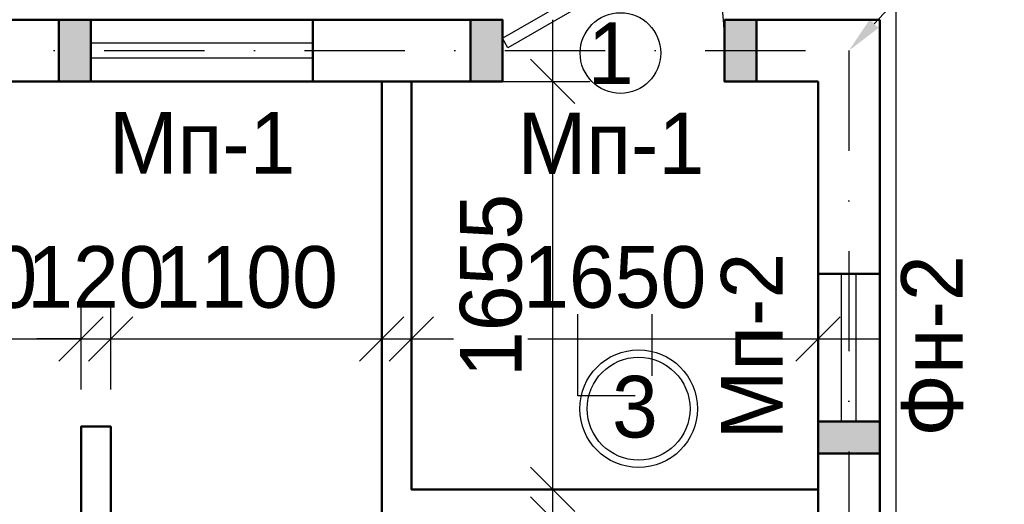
# Model space of a CAD drawing. Header units: millimetres. Extents: x 276090 to 4504742, y 101177 to 478412.
# Tile 29 of 43: x 298258 to 302253, y 242486 to 244452. Entities that reach past the tile are written whole.
import ezdxf
from ezdxf import colors
from ezdxf.entities.mleader import LeaderData, LeaderLine
from ezdxf.math import Vec2, Vec3

# ---------------------------------------------------------------- set-up
doc = ezdxf.new("R2010")
doc.units = ezdxf.units.MM
doc.header["$LTSCALE"] = 8
doc.linetypes.add('DASHDOT2', pattern=[12.7, 6.35, -3.175, 0, -3.175])
doc.styles.add('V@ler@Live', font='isocpeui.ttf', dxfattribs={"height": 250})
doc.dimstyles.new('ISO-25', dxfattribs={"dimtxt": 250, "dimasz": 250, "dimexe": 150, "dimexo": 300, "dimgap": 125, "dimtad": 1, "dimtxsty": 'Standard', "dimblk": 'OBLIQUE', "dimcen": 2.5, "dimdle": 250, "dimadec": 0, "dimazin": 0, "dimtfac": 1, "dimtmove": 0, "dimatfit": 3, "dimldrblk": 'OBLIQUE', "dimfxl": 1, "dimarcsym": 0})

# ---------------------------------------------------------------- blocks, each defined once
blk = doc.blocks.new('уцап')
at = {"linetype": 'ByBlock', "lineweight": -2, "ltscale": 8}
h = blk.add_hatch(color=155, dxfattribs=at)
h.dxf.hatch_style = 1
h.paths.add_polyline_path([(256510.2, 241955.6), (256760.2, 241955.6), (256760.2, 241825.6), (256510.2, 241825.6)])
at = {"linetype": 'ByBlock', "lineweight": 50, "ltscale": 8}
blk.add_lwpolyline([(256510.2, 241955.6), (256760.2, 241955.6), (256760.2, 241825.6), (256510.2, 241825.6)], close=True, dxfattribs=at)
blk = doc.blocks.new('*U556')
for p, q in [((-900, 0), (-900, 100)), ((0, 0), (0, 100))]:
    blk.add_line(p, q)
blk.add_lwpolyline([(0, 0), (-779.4, -450), (-801.3, -412.1), (-21.9, 37.9)], close=True)
blk.add_arc((0, 0), 900, 180, 210)
blk = doc.blocks.new('_Oblique')
at = {"color": 0, "linetype": 'ByBlock', "lineweight": -2}
blk.add_line((-0.5, -0.5), (0.5, 0.5), dxfattribs=at)
blk = doc.blocks.new('*D312')
at = {"color": 0, "linetype": 'ByBlock', "lineweight": -2, "ltscale": 8, "transparency": 16777216}
for p, q in [((297407.3, 242951.2), (297407.3, 243306.5)), ((298507.3, 242951.2), (298507.3, 243306.5)), ((297157.3, 243156.5), (298757.3, 243156.5))]:
    blk.add_line(p, q, dxfattribs=at)
at = {"layer": 'Defpoints', "color": 0, "linetype": 'ByBlock', "lineweight": -2, "ltscale": 8, "transparency": 16777216}
for p in [(298507.3, 243156.5), (297407.3, 242801.2), (298507.3, 242801.2)]:
    blk.add_point(p, dxfattribs=at)
at = {"color": 0, "linetype": 'ByBlock', "lineweight": -2, "ltscale": 8, "transparency": 16777216, "xscale": 180, "yscale": 180, "zscale": 180, "rotation": 180}
blk.add_blockref('_Oblique', (297407.3, 243156.5), dxfattribs=at)
at = {"color": 0, "linetype": 'ByBlock', "lineweight": -2, "ltscale": 8, "transparency": 16777216, "xscale": 180, "yscale": 180, "zscale": 180}
blk.add_blockref('_Oblique', (298507.3, 243156.5), dxfattribs=at)
at = {"color": 0, "linetype": 'ByBlock', "lineweight": -2, "ltscale": 8, "transparency": 16777216, "insert": (297957.3, 243406.5), "char_height": 250, "attachment_point": 5}
blk.add_mtext('1100', dxfattribs=at)
blk = doc.blocks.new('*D313')
at = {"color": 0, "linetype": 'ByBlock', "lineweight": -2, "ltscale": 8, "transparency": 16777216}
for p, q in [((298507.3, 242951.2), (298507.3, 243306.5)), ((298627.3, 242951.2), (298627.3, 243306.5)), ((298507.3, 243156.5), (298327.3, 243156.5)), ((298507.3, 243156.5), (298627.3, 243156.5)), ((298627.3, 243156.5), (298807.3, 243156.5))]:
    blk.add_line(p, q, dxfattribs=at)
at = {"layer": 'Defpoints', "color": 0, "linetype": 'ByBlock', "lineweight": -2, "ltscale": 8, "transparency": 16777216}
for p in [(298627.3, 243156.5), (298507.3, 242801.2), (298627.3, 242801.2)]:
    blk.add_point(p, dxfattribs=at)
at = {"color": 0, "linetype": 'ByBlock', "lineweight": -2, "ltscale": 8, "transparency": 16777216, "xscale": 180, "yscale": 180, "zscale": 180}
blk.add_blockref('_Oblique', (298507.3, 243156.5), dxfattribs=at)
at = {"color": 0, "linetype": 'ByBlock', "lineweight": -2, "ltscale": 8, "transparency": 16777216, "xscale": 180, "yscale": 180, "zscale": 180, "rotation": 180}
blk.add_blockref('_Oblique', (298627.3, 243156.5), dxfattribs=at)
at = {"color": 0, "linetype": 'ByBlock', "lineweight": -2, "ltscale": 8, "transparency": 16777216, "insert": (298567.3, 243406.5), "char_height": 250, "attachment_point": 5}
blk.add_mtext('120', dxfattribs=at)
blk = doc.blocks.new('*D314')
at = {"color": 0, "linetype": 'ByBlock', "lineweight": -2, "ltscale": 8, "transparency": 16777216}
for p, q in [((298627.3, 242951.2), (298627.3, 243306.5)), ((299727.3, 242951.2), (299727.3, 243306.5)), ((298377.3, 243156.5), (299977.3, 243156.5))]:
    blk.add_line(p, q, dxfattribs=at)
at = {"layer": 'Defpoints', "color": 0, "linetype": 'ByBlock', "lineweight": -2, "ltscale": 8, "transparency": 16777216}
for p in [(299727.3, 243156.5), (298627.3, 242801.2), (299727.3, 242801.2)]:
    blk.add_point(p, dxfattribs=at)
at = {"color": 0, "linetype": 'ByBlock', "lineweight": -2, "ltscale": 8, "transparency": 16777216, "xscale": 180, "yscale": 180, "zscale": 180, "rotation": 180}
blk.add_blockref('_Oblique', (298627.3, 243156.5), dxfattribs=at)
at = {"color": 0, "linetype": 'ByBlock', "lineweight": -2, "ltscale": 8, "transparency": 16777216, "xscale": 180, "yscale": 180, "zscale": 180}
blk.add_blockref('_Oblique', (299727.3, 243156.5), dxfattribs=at)
at = {"color": 0, "linetype": 'ByBlock', "lineweight": -2, "ltscale": 8, "transparency": 16777216, "insert": (299177.3, 243406.5), "char_height": 250, "attachment_point": 5}
blk.add_mtext('1100', dxfattribs=at)
blk = doc.blocks.new('*D315')
at = {"color": 0, "linetype": 'ByBlock', "lineweight": -2, "ltscale": 8, "transparency": 16777216}
for p, q in [((299847.3, 242696.2), (299847.3, 243306.5)), ((301497.3, 242696.2), (301497.3, 243306.5)), ((299597.3, 243156.5), (301747.3, 243156.5))]:
    blk.add_line(p, q, dxfattribs=at)
at = {"layer": 'Defpoints', "color": 0, "linetype": 'ByBlock', "lineweight": -2, "ltscale": 8, "transparency": 16777216}
for p in [(301497.3, 243156.5), (299847.3, 242546.2), (301497.3, 242546.2)]:
    blk.add_point(p, dxfattribs=at)
at = {"color": 0, "linetype": 'ByBlock', "lineweight": -2, "ltscale": 8, "transparency": 16777216, "xscale": 180, "yscale": 180, "zscale": 180, "rotation": 180}
blk.add_blockref('_Oblique', (299847.3, 243156.5), dxfattribs=at)
at = {"color": 0, "linetype": 'ByBlock', "lineweight": -2, "ltscale": 8, "transparency": 16777216, "xscale": 180, "yscale": 180, "zscale": 180}
blk.add_blockref('_Oblique', (301497.3, 243156.5), dxfattribs=at)
at = {"color": 0, "linetype": 'ByBlock', "lineweight": -2, "ltscale": 8, "transparency": 16777216, "insert": (300672.3, 243406.5), "char_height": 250, "attachment_point": 5, "bg_fill": 3, "box_fill_scale": 1.1, "bg_fill_color": 256, "bg_fill_true_color": 13158600, "bg_fill_transparency": 0}
blk.add_mtext('1650', dxfattribs=at)
blk = doc.blocks.new('*D321')
at = {"color": 0, "linetype": 'ByBlock', "lineweight": -2, "ltscale": 8, "transparency": 16777216}
for p, q in [((300420.9, 239976.2), (300420.9, 242676.2)), ((299997.3, 242426.2), (300570.9, 242426.2)), ((299997.3, 240226.2), (300570.9, 240226.2))]:
    blk.add_line(p, q, dxfattribs=at)
at = {"layer": 'Defpoints', "color": 0, "linetype": 'ByBlock', "lineweight": -2, "ltscale": 8, "transparency": 16777216}
for p in [(299847.3, 242426.2), (300420.9, 242426.2), (299847.3, 240226.2)]:
    blk.add_point(p, dxfattribs=at)
at = {"color": 0, "linetype": 'ByBlock', "lineweight": -2, "ltscale": 8, "transparency": 16777216, "xscale": 180, "yscale": 180, "zscale": 180}
for p, rotation in [((300420.9, 242426.2), 90), ((300420.9, 240226.2), 270)]:
    blk.add_blockref('_Oblique', p, dxfattribs=dict(at, rotation=rotation))
at = {"color": 0, "linetype": 'ByBlock', "lineweight": -2, "ltscale": 8, "transparency": 16777216, "insert": (300170.9, 241326.2), "char_height": 250, "attachment_point": 5, "rotation": 90, "bg_fill": 3, "box_fill_scale": 1.1, "bg_fill_color": 256, "bg_fill_true_color": 13158600, "bg_fill_transparency": 0}
blk.add_mtext('2200', dxfattribs=at)
blk = doc.blocks.new('*D323')
at = {"color": 0, "linetype": 'ByBlock', "lineweight": -2, "ltscale": 8, "transparency": 16777216}
for p, q in [((300420.9, 242296.2), (300420.9, 244451.2)), ((299997.3, 244201.2), (300570.9, 244201.2)), ((299997.3, 242546.2), (300570.9, 242546.2))]:
    blk.add_line(p, q, dxfattribs=at)
at = {"layer": 'Defpoints', "color": 0, "linetype": 'ByBlock', "lineweight": -2, "ltscale": 8, "transparency": 16777216}
for p in [(299847.3, 244201.2), (300420.9, 244201.2), (299847.3, 242546.2)]:
    blk.add_point(p, dxfattribs=at)
at = {"color": 0, "linetype": 'ByBlock', "lineweight": -2, "ltscale": 8, "transparency": 16777216, "xscale": 180, "yscale": 180, "zscale": 180}
for p, rotation in [((300420.9, 244201.2), 90), ((300420.9, 242546.2), 270)]:
    blk.add_blockref('_Oblique', p, dxfattribs=dict(at, rotation=rotation))
at = {"color": 0, "linetype": 'ByBlock', "lineweight": -2, "ltscale": 8, "transparency": 16777216, "insert": (300170.9, 243373.7), "char_height": 250, "attachment_point": 5, "rotation": 90, "bg_fill": 3, "box_fill_scale": 1.1, "bg_fill_color": 256, "bg_fill_true_color": 13158600, "bg_fill_transparency": 0}
blk.add_mtext('1655', dxfattribs=at)
blk = doc.blocks.new('ffffffffxdfxfxvvcxd')
at = {"linetype": 'ByBlock', "lineweight": 50, "ltscale": 8}
for p, q in [((296247.3, 244451.2), (300217.3, 244451.2)), ((298547.3, 244201.2), (298547.3, 244451.2)), ((299447.3, 244201.2), (299447.3, 244451.2)), ((300217.3, 244201.2), (300217.3, 244451.2)), ((301117.3, 244451.2), (301747.3, 244451.2)), ((301117.3, 244201.2), (301117.3, 244451.2)), ((301747.3, 244451.2), (301747.3, 241241.2)), ((296247.3, 244201.2), (300217.3, 244201.2)), ((301117.3, 244201.2), (301497.3, 244201.2)), ((301497.3, 244201.2), (301497.3, 241241.2)), ((301497.3, 243421.2), (301747.3, 243421.2)), ((301497.3, 242821.2), (301747.3, 242821.2))]:
    blk.add_line(p, q, dxfattribs=at)
at = {"color": 1, "linetype": 'DASHDOT2', "lineweight": -2, "ltscale": 8}
for p, q in [((291284.9, 244326.2), (301622.3, 244326.2)), ((301622.3, 244326.2), (301622.3, 234424.5))]:
    blk.add_line(p, q, dxfattribs=at)
at = {"color": 5, "linetype": 'ByBlock', "lineweight": 30, "ltscale": 8}
for p, q in [((299447.3, 244356.2), (298547.3, 244356.2)), ((299447.3, 244296.2), (298547.3, 244296.2)), ((301592.3, 242821.2), (301592.3, 243421.2)), ((301652.3, 242821.2), (301652.3, 243421.2))]:
    blk.add_line(p, q, dxfattribs=at)
at = {"color": 34, "lineweight": 50}
for points in [[(294967.3, 241386.2), (296067.3, 241386.2), (296067.3, 242801.2), (296187.3, 242801.2), (296187.3, 241386.2), (297287.3, 241386.2), (297287.3, 242801.2), (297407.3, 242801.2), (297407.3, 241386.2), (298507.3, 241386.2), (298507.3, 242801.2), (298627.3, 242801.2), (298627.3, 241386.2), (299727.3, 241386.2), (299727.3, 244201.2)], [(299847.3, 244201.2), (299847.3, 242546.2), (301497.3, 242546.2)]]:
    blk.add_lwpolyline(points, dxfattribs=at)
at = {"ltscale": 8}
blk.add_lwpolyline([(300522.3, 243426.2), (300822.3, 243426.2), (300822.3, 242926.2), (300522.3, 242926.2)], close=True, dxfattribs=at)
at = {"lineweight": -3}
blk.add_circle((300695.7, 244316.3), 163.6, dxfattribs=at)
at = {"linetype": 'ByBlock', "rotation": 180}
blk.add_blockref('*U556', (300217.3, 244376.2), dxfattribs=at)
at = {"linetype": 'ByBlock', "lineweight": -2, "xscale": -1, "rotation": 90}
for p in [(540372.9, 500961.4), (542042.9, 500961.4), (543072.9, 500961.4)]:
    blk.add_blockref('уцап', p, dxfattribs=at)
at = {"linetype": 'ByBlock', "lineweight": -2, "xscale": -1}
blk.add_blockref('уцап', (558257.5, 865.6), dxfattribs=at)
at = {"lineweight": -3, "char_height": 250, "attachment_point": 5}
for insert in [(298998.7, 244160.7), (300657, 244158.6)]:
    blk.add_mtext('\\PМп-1', dxfattribs=dict(at, insert=insert))
at = {"lineweight": -3, "char_height": 250, "attachment_point": 5, "rotation": 90}
for s, insert in [('\\PМп-2', (301020.3, 243128)), ('\\PФн-2', (301752.1, 243128))]:
    blk.add_mtext(s, dxfattribs=dict(at, insert=insert))
at = {"color": 5, "linetype": 'ByBlock', "lineweight": -2, "ltscale": 8}
for base, p1, p2, picture, middle in [((298507.3, 243156.5), (297407.3, 242801.2), (298507.3, 242801.2), '*D312', (297957.3, 243406.5)), ((299727.3, 243156.5), (298627.3, 242801.2), (299727.3, 242801.2), '*D314', (299177.3, 243406.5))]:
    dim = blk.add_linear_dim(base=base, p1=p1, p2=p2, dimstyle='ISO-25', override={"dimasz": 180, "dimexo": 150, "dimdec": 0, "dimtdec": 0, "dimfxl": 1.25}, dxfattribs=at)
    dim.commit()
    dim.dimension.update_dxf_attribs({"geometry": picture, "text_midpoint": middle})
dim = blk.add_linear_dim(base=(298627.3, 243156.5), p1=(298507.3, 242801.2), p2=(298627.3, 242801.2), dimstyle='ISO-25', override={"dimasz": 180, "dimexo": 150, "dimdec": 0, "dimtdec": 0, "dimfxl": 1.25}, dxfattribs=at)
dim.commit()
dim.dimension.update_dxf_attribs({"geometry": '*D313', "text_midpoint": (298567.3, 243156.5), "dimtype": 128})
at = {"lineweight": -3, "insert": (300748.9, 244190.6), "char_height": 250, "width": 91.25, "attachment_point": 9, "bg_fill": 3, "box_fill_scale": 1, "bg_fill_color": 256, "bg_fill_transparency": 0}
blk.add_mtext('1', dxfattribs=at)
at = {"color": 5, "linetype": 'ByBlock', "lineweight": -2, "ltscale": 8}
dim = blk.add_linear_dim(base=(301497.3, 243156.5), p1=(299847.3, 242546.2), p2=(301497.3, 242546.2), dimstyle='ISO-25', override={"dimasz": 180, "dimexo": 150, "dimdec": 0, "dimtdec": 0, "dimfxl": 1.25, "dimtfill": 1}, dxfattribs=at)
dim.commit()
dim.dimension.update_dxf_attribs({"geometry": '*D315', "text_midpoint": (300672.3, 243406.5)})
at = {"linetype": 'ByBlock', "lineweight": -2, "ltscale": 8}
blk.add_lwpolyline([(301407.3, 244516.2), (301812.3, 244516.2), (301812.3, 241541.2)], dxfattribs=at)
at = {"lineweight": -3, "insert": (300847.3, 243006.9), "char_height": 250, "width": 91.25, "attachment_point": 3, "bg_fill": 3, "box_fill_scale": 1, "bg_fill_color": 256, "bg_fill_transparency": 0}
blk.add_mtext('3', dxfattribs=at)
at = {"color": 5, "linetype": 'ByBlock', "lineweight": -2, "ltscale": 8}
dim = blk.add_linear_dim(base=(300420.9, 242426.2), p1=(299847.3, 240226.2), p2=(299847.3, 242426.2), angle=90, dimstyle='ISO-25', override={"dimasz": 180, "dimexo": 150, "dimdec": 0, "dimtdec": 0, "dimfxl": 1.25, "dimtfill": 1}, dxfattribs=at)
dim.commit()
dim.dimension.update_dxf_attribs({"geometry": '*D321', "text_midpoint": (300170.9, 241326.2)})
at = {"layer": 'Defpoints', "linetype": 'ByBlock', "lineweight": -2, "ltscale": 8}
ml = blk.add_multileader_mtext('Standard', dxfattribs=at)
ml.set_content('{\\fISOCPEUR|b0|i0|c204|p34;по типу СГ\\fISOCPEUR|b0|i0|c238|p34;-1\\P\\fISOCPEUR|b0|i0|c204|p34;по серии\\P\\fISOCPEUR|b0|i0|c238|p34;2.130-6\\fISOCPEUR|b0|i0|c204|p34;с в\\fISOCPEUR|b0|i0|c238|p34;.1}', color=256, style='V@ler@Live')
ml.set_leader_properties()
ml.build(insert=Vec2(0, 0))
ml.multileader.update_dxf_attribs({"text_left_attachment_type": 6, "text_right_attachment_type": 6, "dogleg_length": 0.36, "arrow_head_size": 150})
ctx = ml.context
ctx.base_point, ctx.char_height, ctx.arrow_head_size, ctx.plane_origin = Vec3(302543.4, 245307.5), 250, 150, Vec3(304154.6, 244369.8)
ctx.left_attachment, ctx.right_attachment = 6, 6
notes = []
notes.append((ctx, [(1, (1, 1, 0), (302543.1, 245307.5), (1, 0), 0.36, [(0, [(301622.3, 244326.2)], 0, [])])]))
ctx.mtext.insert, ctx.mtext.flow_direction = Vec3(302545.4, 245607.5), 5
for ctx, leaders in notes:
    for number, flags, end, landing, length, lines in leaders:
        leader = LeaderData()
        leader.index, (leader.has_last_leader_line, leader.has_dogleg_vector, leader.attachment_direction) = number, flags
        leader.last_leader_point, leader.dogleg_vector, leader.dogleg_length = Vec3(end), Vec3(landing), length
        for number, points, colour, breaks in lines:
            line = LeaderLine()
            line.index, line.vertices, line.color, line.breaks = number, Vec3.list(points), colors.encode_raw_color(colour), breaks
            leader.lines.append(line)
        ctx.leaders.append(leader)
at = {"color": 5, "linetype": 'ByBlock', "lineweight": -2, "ltscale": 8}
dim = blk.add_linear_dim(base=(300420.9, 244201.2), p1=(299847.3, 242546.2), p2=(299847.3, 244201.2), angle=90, dimstyle='ISO-25', override={"dimasz": 180, "dimexo": 150, "dimdec": 0, "dimtdec": 0, "dimfxl": 1.25, "dimtfill": 1}, dxfattribs=at)
dim.commit()
dim.dimension.update_dxf_attribs({"geometry": '*D323', "text_midpoint": (300170.9, 243373.7)})
at = {"lineweight": -3}
for radius in [238.5, 208.5]:
    blk.add_circle((300769.3, 242873.7), radius, dxfattribs=at)

msp = doc.modelspace()

# ---------------------------------------------------------------- texts
at = {"insert": (291413.403, 267696.086), "char_height": 300, "width": 14905.78179, "attachment_point": 1, "style": 'V@ler@Live'}
msp.add_mtext('\\A1;\\pi7452.8909;{\\fISOCPEUR|b0|i0|c204|p34;\\P\\pi3182.95087;\\A0;\\fISOCPEUR|b1|i0|c204|p34;\\LИнженерно-геологические условия участка:\\fISOCPEUR|b0|i0|c204|p34;\\l\\P\\pi0;^I\\PВокруг здания выполнить бетонную отмостку шириной 0.70 метр.\\PПринимается мероприятия по противопросадочности для грунтов I-типа  согласно КМК 2.01.09-97; КМК 2.02.01-98.\\PОснованием для фундаментов служат - Лессовидные суглинки, коричневого цвета, твёрдые, просадочные, залегающие ниже УПВ. \\PВскрытая мощность грунтов элемента составляет 3.10 метр.  \\P\\pl354.999;Сейсмичность района - 7 баллов\\PСейсмичность площадка - 8 баллов\\PТип грунтовых условии по просадочности - I\\PКатегория грунтов по сейсмическим свойствам - III\\PПлотность грунта - 1,62 т/м³\\PПлотность сухого грунта - 1,47 т/м³\\PУдельное сцепление - 6,0 кПа\\PУгол внутреннего трения - 23°\\P\\pi530.001;Подземные воды в период изысканий (октябрь 2024 г) вскрыты на глубинах 3.40 метр, от поверхности земли. \\PНа расчётный максимум подземные воды следует ожидать на 0.5 метр, выше замеренных, т.е., на глубине 2.90 метр от поверхности земли.\\P\\pi0,l0;\\C0;В соответствии с приложением 1 КМК 2.01.03-96 с учетом изменения № 1 сейсмичность района – 7 баллов с повторяемостью землетрясений 1 раз в 100 лет (н.п Кумкургон). }', dxfattribs=at)

# ---------------------------------------------------------------- next in the draw order: block references
at = {"linetype": 'ByBlock', "lineweight": -2}
msp.add_blockref('ffffffffxdfxfxvvcxd', (0, 0), dxfattribs=at)

doc.saveas('drawing.dxf')
